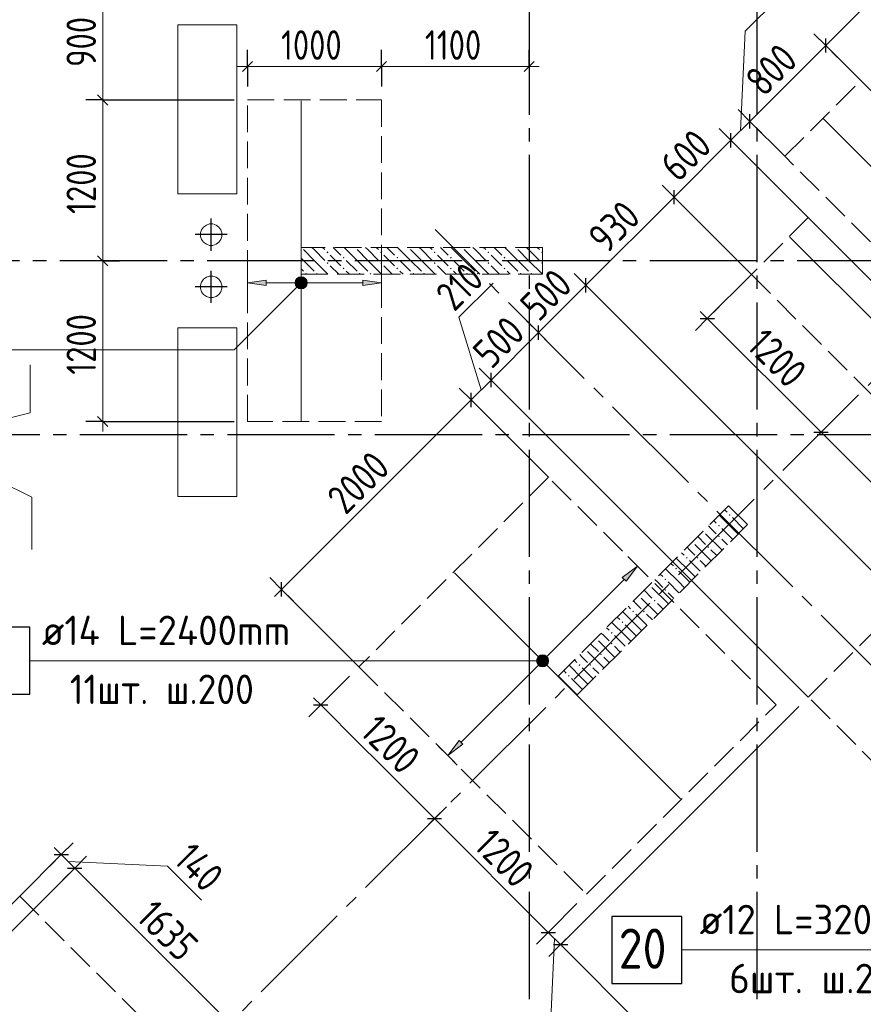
# Model space of a CAD drawing. Header units: millimetres. Extents: x 0 to 43617, y 0 to 59400.
# Tile 7 of 23: x 10825 to 17117, y 20282 to 27629. Entities that reach past the tile are written whole.
import ezdxf

# ---------------------------------------------------------------- set-up
doc = ezdxf.new("R2010")
doc.units = ezdxf.units.MM
doc.linetypes.add('______2', pattern=[270, 200, -70])
doc.linetypes.add('______5', pattern=[1100, 800, -100, 100, -100])
for name, color, linetype, lineweight in [('Standard', 7, 'Continuous', 25), ('ДОП Верх по Х', 7, 'Continuous', 25), ('ЖБ Перекрытие верхний уровень', 7, 'Continuous', 35), ('ЖБ Пилон', 7, 'Continuous', 35), ('Оси', 40, '______5', 18), ('Позиционная метка номер позиции', 7, 'Continuous', 13), ('Примечания', 7, 'Continuous', 25)]:
    doc.layers.add(name, color=color, linetype=linetype, lineweight=lineweight)
doc.styles.add('GOST 2.304-81', font='txt')
doc.styles.add('ISOCPEUR', font='txt')

msp = doc.modelspace()

# ---------------------------------------------------------------- hatches: boundary and pattern name
at = {"layer": 'ДОП Верх по Х', "linetype": 'Continuous', "lineweight": 13, "transparency": 33554687}
for points in [[(12663.99536132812, 25645.458984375), (12523.9990234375, 25665.4541015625), (12663.99536132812, 25685.45532226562)], [(14131.06689453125, 22222.51586914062), (14017.93212890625, 22137.65869140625), (14102.78930664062, 22250.79956054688)]]:
    msp.add_hatch(color=7, dxfattribs=at).paths.add_polyline_path(points, flags=16)
for points in [[(12891.748046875, 25646.7041015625), (12891.748046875, 25684.2041015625), (12886.4990234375, 25665.4541015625)], [(12891.748046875, 25684.2041015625), (12905.2490234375, 25633.203125), (12905.2490234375, 25697.69897460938)], [(12891.748046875, 25684.2041015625), (12891.748046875, 25646.7041015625), (12905.2490234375, 25633.203125)], [(12905.2490234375, 25697.69897460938), (12923.9990234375, 25627.9541015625), (12923.9990234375, 25702.94799804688)], [(12905.2490234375, 25697.69897460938), (12905.2490234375, 25633.203125), (12923.9990234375, 25627.9541015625)], [(12923.9990234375, 25702.94799804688), (12923.9990234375, 25627.9541015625), (12942.7490234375, 25633.203125)], [(12923.9990234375, 25702.94799804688), (12942.7490234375, 25633.203125), (12942.7490234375, 25697.69897460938)], [(12942.7490234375, 25697.69897460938), (12942.7490234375, 25633.203125), (12956.25, 25646.7041015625)], [(12942.7490234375, 25697.69897460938), (12956.25, 25646.7041015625), (12956.25, 25684.2041015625)], [(12956.25, 25684.2041015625), (12956.25, 25646.7041015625), (12961.4990234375, 25665.4541015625)], [(13383.99658203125, 25645.458984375), (13523.9990234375, 25665.4541015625), (13383.99658203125, 25685.45532226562)], [(15347.29614257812, 23438.73291015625), (15432.1533203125, 23551.87377929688), (15319.0185546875, 23467.02270507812)], [(14688.97705078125, 22854.31518554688), (14751.5625, 22818.25561523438), (14698.52905273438, 22871.2890625)], [(14688.97705078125, 22835.21728515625), (14734.58862304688, 22808.70361328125), (14688.97705078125, 22854.31518554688)], [(14688.97705078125, 22854.31518554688), (14734.58862304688, 22808.70361328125), (14751.5625, 22818.25561523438)], [(14698.52905273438, 22871.2890625), (14761.1083984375, 22835.21728515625), (14715.5029296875, 22880.82885742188)], [(14698.52905273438, 22871.2890625), (14751.5625, 22818.25561523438), (14761.1083984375, 22835.21728515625)], [(14715.5029296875, 22880.82885742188), (14761.1083984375, 22835.21728515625), (14761.1083984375, 22854.31518554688)], [(14715.5029296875, 22880.82885742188), (14761.1083984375, 22854.31518554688), (14734.58862304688, 22880.82885742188)], [(14734.58862304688, 22880.82885742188), (14761.1083984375, 22854.31518554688), (14751.5625, 22871.2890625)], [(14715.5029296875, 22808.70361328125), (14688.97705078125, 22835.21728515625), (14698.52905273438, 22818.25561523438)], [(14688.97705078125, 22835.21728515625), (14715.5029296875, 22808.70361328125), (14734.58862304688, 22808.70361328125)]]:
    msp.add_hatch(color=7, dxfattribs=at).paths.add_polyline_path(points)
at = {"layer": 'ЖБ Пилон', "linetype": 'Continuous', "lineweight": 18, "transparency": 33554687}
for points in [[(12924.31325143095, 25929.99877929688), (12923.9990234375, 25929.68425625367), (12923.9990234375, 25929.99877929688)], [(13114.453125, 25893.13354492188), (13120.95336914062, 25899.63989257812), (13127.45361328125, 25893.13354492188), (13120.95336914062, 25886.63330078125)], [(13324.31325143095, 25929.99877929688), (13320.95336914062, 25926.6357421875), (13317.5934868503, 25929.99877929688)], [(13514.453125, 25893.13354492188), (13520.95336914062, 25899.63989257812), (13527.45361328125, 25893.13354492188), (13520.95336914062, 25886.63330078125)], [(13724.31325143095, 25929.99877929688), (13720.95336914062, 25926.6357421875), (13717.5934868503, 25929.99877929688)], [(13914.453125, 25893.13354492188), (13920.95336914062, 25899.63989257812), (13927.45361328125, 25893.13354492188), (13920.95336914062, 25886.63330078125)], [(14124.31325143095, 25929.99877929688), (14120.95336914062, 25926.6357421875), (14117.5934868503, 25929.99877929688)], [(14314.453125, 25893.13354492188), (14320.95336914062, 25899.63989257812), (14327.45361328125, 25893.13354492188), (14320.95336914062, 25886.63330078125)], [(14524.31325143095, 25929.99877929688), (14520.95336914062, 25926.6357421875), (14517.5934868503, 25929.99877929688)], [(14714.453125, 25893.13354492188), (14720.95336914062, 25899.63989257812), (14723.9990234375, 25896.59137851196), (14723.9990234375, 25889.67895507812), (14720.95336914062, 25886.63330078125)], [(13114.453125, 25813.14086914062), (13120.95336914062, 25819.64111328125), (13127.45361328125, 25813.14086914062), (13120.95336914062, 25806.63452148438)], [(13234.45434570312, 25853.13110351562), (13240.95458984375, 25859.63745117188), (13247.44873046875, 25853.13110351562), (13240.95458984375, 25846.64306640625)], [(13514.453125, 25813.14086914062), (13520.95336914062, 25819.64111328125), (13527.45361328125, 25813.14086914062), (13520.95336914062, 25806.63452148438)], [(13634.45434570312, 25853.13110351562), (13640.95458984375, 25859.63745117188), (13647.44873046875, 25853.13110351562), (13640.95458984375, 25846.64306640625)], [(13914.453125, 25813.14086914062), (13920.95336914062, 25819.64111328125), (13927.45361328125, 25813.14086914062), (13920.95336914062, 25806.63452148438)], [(14034.45434570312, 25853.13110351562), (14040.95458984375, 25859.63745117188), (14047.44873046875, 25853.13110351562), (14040.95458984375, 25846.64306640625)], [(14314.453125, 25813.14086914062), (14320.95336914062, 25819.64111328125), (14327.45361328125, 25813.14086914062), (14320.95336914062, 25806.63452148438)], [(14434.45434570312, 25853.13110351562), (14440.95458984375, 25859.63745117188), (14447.44873046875, 25853.13110351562), (14440.95458984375, 25846.64306640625)], [(14714.453125, 25813.14086914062), (14720.95336914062, 25819.64111328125), (14723.9990234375, 25816.59545898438), (14723.9990234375, 25809.68303555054), (14720.95336914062, 25806.63452148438)], [(12954.443359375, 25733.14208984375), (12960.94970703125, 25739.63012695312), (12967.44995117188, 25733.14208984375), (12964.30958932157, 25729.99877929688), (12957.58666992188, 25729.99877929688)], [(13034.45434570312, 25733.14208984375), (13040.95458984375, 25739.63012695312), (13047.44873046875, 25733.14208984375), (13044.31131731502, 25729.99877929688), (13037.59470755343, 25729.99877929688)], [(13234.45434570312, 25773.13232421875), (13240.95458984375, 25779.638671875), (13247.44873046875, 25773.13232421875), (13240.95458984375, 25766.63208007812)], [(13354.44946289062, 25733.14208984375), (13360.94970703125, 25739.63012695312), (13367.44995117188, 25733.14208984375), (13364.30958932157, 25729.99877929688), (13357.58982474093, 25729.99877929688)], [(13434.45434570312, 25733.14208984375), (13440.95458984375, 25739.63012695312), (13447.44873046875, 25733.14208984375), (13444.31131731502, 25729.99877929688), (13437.59470755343, 25729.99877929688)], [(13634.45434570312, 25773.13232421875), (13640.95458984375, 25779.638671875), (13647.44873046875, 25773.13232421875), (13640.95458984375, 25766.63208007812)], [(13754.44946289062, 25733.14208984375), (13760.94970703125, 25739.63012695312), (13767.44995117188, 25733.14208984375), (13764.30958932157, 25729.99877929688), (13757.58982474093, 25729.99877929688)], [(13834.45434570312, 25733.14208984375), (13840.95458984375, 25739.63012695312), (13847.44873046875, 25733.14208984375), (13844.31131731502, 25729.99877929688), (13837.59470755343, 25729.99877929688)], [(14034.45434570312, 25773.13232421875), (14040.95458984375, 25779.638671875), (14047.44873046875, 25773.13232421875), (14040.95458984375, 25766.63208007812)], [(14154.44946289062, 25733.14208984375), (14160.94970703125, 25739.63012695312), (14167.44995117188, 25733.14208984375), (14164.30958932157, 25729.99877929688), (14157.58982474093, 25729.99877929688)], [(14234.45434570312, 25733.14208984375), (14240.95458984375, 25739.63012695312), (14247.44873046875, 25733.14208984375), (14244.31131731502, 25729.99877929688), (14237.59470755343, 25729.99877929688)], [(14434.45434570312, 25773.13232421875), (14440.95458984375, 25779.638671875), (14447.44873046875, 25773.13232421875), (14440.95458984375, 25766.63208007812)], [(14554.44946289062, 25733.14208984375), (14560.94970703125, 25739.63012695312), (14567.44995117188, 25733.14208984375), (14564.30958932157, 25729.99877929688), (14557.58982474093, 25729.99877929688)], [(14634.45434570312, 25733.14208984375), (14640.95458984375, 25739.63012695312), (14647.44873046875, 25733.14208984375), (14644.31131731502, 25729.99877929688), (14637.59470755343, 25729.99877929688)], [(16114.453125, 23933.14208984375), (16120.95336914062, 23939.64233398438), (16127.45361328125, 23933.14208984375), (16120.95336914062, 23926.6357421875)], [(15925.54886710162, 23815.04561532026), (15927.45361328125, 23813.14086914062), (15920.95336914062, 23806.63452148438), (15919.04645087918, 23808.5432302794)], [(16034.45434570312, 23853.13110351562), (16040.94848632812, 23859.63134765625), (16047.44873046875, 23853.13110351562), (16040.94848632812, 23846.64306640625)], [(15845.54684422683, 23735.04397608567), (15847.44873046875, 23733.14208984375), (15840.94848632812, 23726.6357421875), (15839.04532142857, 23728.54248446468)], [(16034.45434570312, 23773.13232421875), (16040.94848632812, 23779.638671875), (16047.44873046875, 23773.13232421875), (16040.94848632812, 23766.63208007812)], [(15954.44946289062, 23693.13354492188), (15960.94970703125, 23699.63989257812), (15967.44995117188, 23693.13354492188), (15960.94970703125, 23686.63330078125)], [(15794.45190429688, 23613.14086914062), (15800.9521484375, 23619.64111328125), (15807.45239257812, 23613.14086914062), (15800.9521484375, 23606.63452148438)], [(15874.45068359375, 23613.14086914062), (15880.95092773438, 23619.64111328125), (15887.451171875, 23613.14086914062), (15880.95092773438, 23606.63452148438)], [(15714.453125, 23533.14208984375), (15720.95336914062, 23539.64233398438), (15727.45361328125, 23533.14208984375), (15720.95336914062, 23526.6357421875)], [(15634.45434570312, 23453.13110351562), (15640.94848632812, 23459.63134765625), (15647.44873046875, 23453.13110351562), (15640.94848632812, 23446.64306640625)], [(15525.5479080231, 23415.04657439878), (15527.45361328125, 23413.14086914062), (15520.95336914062, 23406.63452148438), (15519.04549225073, 23408.54418980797)], [(15634.45434570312, 23373.13232421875), (15640.94848632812, 23379.638671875), (15647.44873046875, 23373.13232421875), (15640.94848632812, 23366.63208007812)], [(15445.54588514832, 23335.04493516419), (15447.44873046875, 23333.14208984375), (15440.94848632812, 23326.6357421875), (15439.0443632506, 23328.54344444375)], [(15554.44946289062, 23293.13354492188), (15560.94970703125, 23299.63989257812), (15567.44995117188, 23293.13354492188), (15560.94970703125, 23286.63330078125)], [(15394.45190429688, 23213.14086914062), (15400.9521484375, 23219.64111328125), (15407.45239257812, 23213.14086914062), (15400.9521484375, 23206.63452148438)], [(15474.45068359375, 23213.14086914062), (15480.95092773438, 23219.64111328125), (15487.451171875, 23213.14086914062), (15480.95092773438, 23206.63452148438)], [(15314.453125, 23133.14208984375), (15320.95336914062, 23139.64233398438), (15327.45361328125, 23133.14208984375), (15320.95336914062, 23126.6357421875)], [(15125.54694894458, 23015.0475334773), (15127.45361328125, 23013.14086914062), (15120.95336914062, 23006.63452148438), (15119.04453362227, 23008.54514933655)], [(15234.45434570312, 23053.13110351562), (15240.94848632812, 23059.63134765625), (15247.44873046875, 23053.13110351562), (15240.94848632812, 23046.64306640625)], [(15045.5449260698, 22935.04589424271), (15047.44873046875, 22933.14208984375), (15040.94848632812, 22926.6357421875), (15039.04340507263, 22928.5444044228)], [(15234.45434570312, 22973.13232421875), (15240.94848632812, 22979.638671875), (15247.44873046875, 22973.13232421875), (15240.94848632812, 22966.63208007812)], [(15154.44946289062, 22893.13354492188), (15160.94970703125, 22899.63989257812), (15167.44995117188, 22893.13354492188), (15160.94970703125, 22886.63330078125)], [(14994.45190429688, 22813.14086914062), (15000.9521484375, 22819.64111328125), (15007.45239257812, 22813.14086914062), (15000.9521484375, 22806.63452148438)], [(15074.45068359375, 22813.14086914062), (15080.95092773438, 22819.64111328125), (15087.451171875, 22813.14086914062), (15080.95092773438, 22806.63452148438)], [(14914.453125, 22733.14208984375), (14920.95336914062, 22739.64233398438), (14927.45361328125, 22733.14208984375), (14920.95336914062, 22726.6357421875)]]:
    msp.add_hatch(color=7, dxfattribs=at).paths.add_polyline_path(points, flags=16)
at = {"layer": 'Позиционная метка номер позиции', "linetype": 'Continuous', "lineweight": 13, "transparency": 33554687}
for points in [[(12955.81665039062, 25633.63647460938), (12892.17529296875, 25697.27783203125), (12880.71899414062, 25676.91040039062)], [(12955.81665039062, 25633.63647460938), (12880.71899414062, 25676.91040039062), (12935.44921875, 25622.18017578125)], [(12935.44921875, 25622.18017578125), (12880.71899414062, 25676.91040039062), (12880.71899414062, 25654.00390625)], [(12935.44921875, 25622.18017578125), (12880.71899414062, 25654.00390625), (12912.54272460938, 25622.18017578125)], [(12912.54272460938, 25622.18017578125), (12880.71899414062, 25654.00390625), (12892.17529296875, 25633.63647460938)], [(12967.27294921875, 25654.00390625), (12912.54272460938, 25708.73413085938), (12892.17529296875, 25697.27783203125)], [(12967.27294921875, 25654.00390625), (12892.17529296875, 25697.27783203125), (12955.81665039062, 25633.63647460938)], [(12967.27294921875, 25676.91040039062), (12935.44921875, 25708.73413085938), (12912.54272460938, 25708.73413085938)], [(12967.27294921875, 25676.91040039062), (12912.54272460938, 25708.73413085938), (12967.27294921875, 25654.00390625)], [(12935.44921875, 25708.73413085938), (12967.27294921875, 25676.91040039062), (12955.81665039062, 25697.27783203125)], [(14686.34033203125, 22822.265625), (14686.34033203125, 22867.2607421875), (14680.04150390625, 22844.76318359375)], [(14702.5390625, 22806.06689453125), (14702.5390625, 22883.46557617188), (14686.34033203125, 22867.2607421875)], [(14702.5390625, 22806.06689453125), (14686.34033203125, 22867.2607421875), (14686.34033203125, 22822.265625)], [(14725.048828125, 22799.76806640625), (14725.048828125, 22889.7705078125), (14702.5390625, 22883.46557617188)], [(14725.048828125, 22799.76806640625), (14702.5390625, 22883.46557617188), (14702.5390625, 22806.06689453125)], [(14747.54638671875, 22806.06689453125), (14747.54638671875, 22883.46557617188), (14725.048828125, 22889.7705078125)], [(14747.54638671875, 22806.06689453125), (14725.048828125, 22889.7705078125), (14725.048828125, 22799.76806640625)], [(14763.7451171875, 22822.265625), (14763.7451171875, 22867.2607421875), (14747.54638671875, 22883.46557617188)], [(14763.7451171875, 22822.265625), (14747.54638671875, 22883.46557617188), (14747.54638671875, 22806.06689453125)], [(14763.7451171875, 22867.2607421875), (14763.7451171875, 22822.265625), (14770.0439453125, 22844.76318359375)]]:
    msp.add_hatch(color=7, dxfattribs=at).paths.add_polyline_path(points)

# ---------------------------------------------------------------- linework, layer by layer
at = {"layer": 'Standard', "color": 7, "linetype": 'Continuous', "lineweight": 13, "transparency": 33554687}
for p, q in [((16836.79809570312, 27436.38916015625), (17644.39086914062, 28243.98193359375)), ((11443.84155273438, 27930.02319335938), (11443.84155273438, 27030.02319335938)), ((16235.76049804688, 27542.4560546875), (16523.27880859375, 27829.98046875)), ((16200.40283203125, 26799.99389648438), (16235.76049804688, 27542.4560546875)), ((16271.10595703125, 26870.703125), (16836.79809570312, 27436.38916015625)), ((12523.9990234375, 27280.0537109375), (12448.99291992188, 27280.0537109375)), ((12523.9990234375, 27280.0537109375), (13523.9990234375, 27280.0537109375)), ((13523.9990234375, 27280.0537109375), (14623.9990234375, 27280.0537109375)), ((14623.9990234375, 27280.0537109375), (14698.9990234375, 27280.0537109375)), ((11443.84155273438, 27030.02319335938), (11443.84155273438, 25830.02319335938)), ((16129.69360351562, 26729.27856445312), (16271.10595703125, 26870.703125)), ((15705.42602539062, 26305.02319335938), (16129.69360351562, 26729.27856445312)), ((15047.80883789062, 25647.40600585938), (15705.42602539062, 26305.02319335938)), ((11443.84155273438, 25830.02319335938), (11443.84155273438, 24630.02319335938)), ((14101.44653320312, 25408.09326171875), (14355.81665039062, 25662.45727539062)), ((14694.2626953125, 25293.85375976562), (15047.80883789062, 25647.40600585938)), ((15953.45458984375, 25398.6083984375), (15900.42114257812, 25451.64184570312)), ((14266.46118164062, 24866.05834960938), (14101.44653320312, 25408.09326171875)), ((15953.45458984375, 25398.6083984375), (16801.97143554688, 24550.07934570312)), ((14340.70434570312, 24940.30151367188), (14694.2626953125, 25293.85375976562)), ((10903.80859375, 24694.2138671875), (10903.80859375, 25053.9306640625)), ((14192.21801757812, 24791.80297851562), (14340.70434570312, 24940.30151367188)), ((12778.0029296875, 23377.59399414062), (14192.21801757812, 24791.80297851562)), ((10429.99267578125, 24580.01708984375), (10903.80859375, 24694.2138671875)), ((11443.84155273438, 24630.02319335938), (11443.84155273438, 24555.01708984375)), ((16801.97143554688, 24550.07934570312), (17650.50048828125, 23701.55029296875)), ((10429.99267578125, 24305.02319335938), (10916.1376953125, 24066.5771484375)), ((10916.1376953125, 24066.5771484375), (10916.1376953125, 23675.5859375)), ((12778.0029296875, 23377.59399414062), (12724.96948242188, 23324.560546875)), ((13070.44067382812, 22515.60668945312), (13017.4072265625, 22568.64013671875)), ((13918.9697265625, 21667.07763671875), (14767.5048828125, 20818.54858398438)), ((11135.31494140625, 21398.33984375), (11082.28149414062, 21451.37329101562)), ((11135.31494140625, 21398.33984375), (11235.24169921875, 21298.4130859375)), ((11185.27221679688, 21348.38256835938), (11927.7099609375, 21312.99438476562)), ((11927.7099609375, 21312.99438476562), (12182.080078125, 21058.63037109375)), ((11235.24169921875, 21298.4130859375), (12392.7734375, 20140.87524414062)), ((14767.5048828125, 20818.54858398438), (14859.41772460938, 20726.61743164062)), ((14813.46435546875, 20772.5830078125), (14778.08227539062, 19959.38720703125)), ((14859.41772460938, 20726.61743164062), (16910.04028320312, 18676.01318359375))]:
    msp.add_line(p, q, dxfattribs=at)
at = {"layer": 'Standard', "color": 251, "linetype": 'Continuous', "lineweight": -3, "true_color": 0x656565, "transparency": 33554687}
for p, q in [((16836.79809570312, 27436.38916015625), (16748.40698242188, 27524.77416992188)), ((16836.79809570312, 27436.38916015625), (16925.18310546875, 27347.998046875)), ((16836.79809570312, 27436.38916015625), (17097.93090820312, 27175.25024414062)), ((12523.9990234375, 27280.0537109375), (12523.9990234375, 27405.04760742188)), ((13523.9990234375, 27280.0537109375), (13523.9990234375, 27405.04760742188)), ((14623.9990234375, 27280.0537109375), (14623.9990234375, 27405.04760742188)), ((12523.9990234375, 27280.0537109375), (12523.9990234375, 27155.0537109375)), ((12523.9990234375, 27280.0537109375), (12523.9990234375, 27130.02319335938)), ((13523.9990234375, 27280.0537109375), (13523.9990234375, 27155.0537109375)), ((13523.9990234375, 27280.0537109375), (13523.9990234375, 27130.02319335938)), ((14623.9990234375, 27280.0537109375), (14623.9990234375, 27155.0537109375)), ((14623.9990234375, 27280.0537109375), (14623.9990234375, 27280.0537109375)), ((11443.84155273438, 27030.02319335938), (11318.84765625, 27030.02319335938)), ((11443.84155273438, 27030.02319335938), (11568.84155273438, 27030.02319335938)), ((11443.84155273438, 27030.02319335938), (12423.9990234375, 27030.02319335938)), ((16271.10595703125, 26870.703125), (16182.72705078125, 26959.09423828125)), ((16271.10595703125, 26870.703125), (16359.50317382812, 26782.31201171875)), ((16271.10595703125, 26870.703125), (16532.2509765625, 26609.55810546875)), ((16129.69360351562, 26729.27856445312), (16041.30249023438, 26817.66967773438)), ((16129.69360351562, 26729.27856445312), (16218.07861328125, 26640.8935546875)), ((16129.69360351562, 26729.27856445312), (16724.365234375, 26134.60693359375)), ((15705.42602539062, 26305.02319335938), (15617.03491210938, 26393.40209960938)), ((15705.42602539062, 26305.02319335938), (15793.81103515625, 26216.6259765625)), ((15705.42602539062, 26305.02319335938), (16282.63549804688, 25727.80151367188)), ((11443.84155273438, 25830.02319335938), (11318.84765625, 25830.02319335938)), ((11443.84155273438, 25830.02319335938), (11568.84155273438, 25830.02319335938)), ((11443.84155273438, 25830.02319335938), (11443.84155273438, 25830.02319335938)), ((15047.80883789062, 25647.40600585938), (14959.42993164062, 25735.79711914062)), ((15953.45458984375, 25398.6083984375), (16282.63549804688, 25727.80151367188)), ((15047.80883789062, 25647.40600585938), (15136.2060546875, 25559.02099609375)), ((15047.80883789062, 25647.40600585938), (17414.00756835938, 23281.20727539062)), ((15953.45458984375, 25398.6083984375), (16041.83349609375, 25486.99951171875)), ((14694.2626953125, 25293.85375976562), (14605.87158203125, 25382.23876953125)), ((15953.45458984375, 25398.6083984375), (15865.05737304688, 25310.21728515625)), ((14694.2626953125, 25293.85375976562), (14782.65380859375, 25205.46264648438)), ((14694.2626953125, 25293.85375976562), (14720.9716796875, 25267.15087890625)), ((14340.70434570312, 24940.30151367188), (14252.32543945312, 25028.69262695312)), ((14340.70434570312, 24940.30151367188), (14429.09545898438, 24851.91650390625)), ((14340.70434570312, 24940.30151367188), (16706.90307617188, 22574.10278320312)), ((14192.21801757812, 24791.80297851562), (14103.82690429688, 24880.19409179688)), ((14192.21801757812, 24791.80297851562), (14280.60302734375, 24703.42407226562)), ((14192.21801757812, 24791.80297851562), (14769.42749023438, 24214.59350585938)), ((11443.84155273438, 24630.02319335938), (11318.84765625, 24630.02319335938)), ((11443.84155273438, 24630.02319335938), (11568.84155273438, 24630.02319335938)), ((11443.84155273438, 24630.02319335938), (12423.9990234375, 24630.02319335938)), ((16801.97143554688, 24550.07934570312), (16890.36254882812, 24638.47045898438)), ((16801.97143554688, 24550.07934570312), (16713.59252929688, 24461.6943359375)), ((16801.97143554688, 24550.07934570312), (16781.91528320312, 24530.02319335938)), ((12778.0029296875, 23377.59399414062), (12689.61791992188, 23465.98510742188)), ((12778.0029296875, 23377.59399414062), (12866.39404296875, 23289.208984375)), ((12778.0029296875, 23377.59399414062), (13355.21850585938, 22800.37231445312)), ((13070.44067382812, 22515.60668945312), (13284.50927734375, 22729.66918945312)), ((13070.44067382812, 22515.60668945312), (13158.83178710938, 22603.99169921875)), ((13070.44067382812, 22515.60668945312), (12982.06176757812, 22427.21557617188)), ((13918.9697265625, 21667.07763671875), (14007.36694335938, 21755.46264648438)), ((13918.9697265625, 21667.07763671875), (13830.57861328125, 21578.6865234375)), ((13918.9697265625, 21667.07763671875), (13874.71313476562, 21622.82104492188)), ((11135.31494140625, 21398.33984375), (11223.69995117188, 21486.73095703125)), ((11135.31494140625, 21398.33984375), (10824.96948242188, 21087.99438476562)), ((11135.31494140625, 21398.33984375), (11046.923828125, 21309.94873046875)), ((11235.24169921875, 21298.4130859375), (11323.62670898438, 21386.80419921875)), ((11235.24169921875, 21298.4130859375), (10041.00952148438, 20104.18701171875)), ((11235.24169921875, 21298.4130859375), (11146.8505859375, 21210.02197265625)), ((14767.5048828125, 20818.54858398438), (14855.8837890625, 20906.93969726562)), ((14767.5048828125, 20818.54858398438), (14679.11376953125, 20730.15747070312)), ((14859.41772460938, 20726.61743164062), (14947.80883789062, 20815.0146484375)), ((14859.41772460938, 20726.61743164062), (14771.03881835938, 20638.23852539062))]:
    msp.add_line(p, q, dxfattribs=at)
at = {"layer": 'Standard', "color": 7, "linetype": 'Continuous', "lineweight": 25, "transparency": 33554687}
for p, q in [((16836.79809570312, 27383.35571289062), (16836.79809570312, 27489.42260742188)), ((12486.4990234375, 27242.5537109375), (12561.4990234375, 27317.5537109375)), ((13486.4990234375, 27242.5537109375), (13561.4990234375, 27317.5537109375)), ((14586.4990234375, 27242.5537109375), (14661.4990234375, 27317.5537109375)), ((11406.34155273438, 27067.52319335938), (11481.34155273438, 26992.52319335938)), ((16271.10595703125, 26817.66967773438), (16271.10595703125, 26923.73657226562)), ((16129.69360351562, 26676.25122070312), (16129.69360351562, 26782.31201171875)), ((15705.42602539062, 26251.98974609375), (15705.42602539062, 26358.05053710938)), ((11406.34155273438, 25867.52319335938), (11481.34155273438, 25792.52319335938)), ((15047.80883789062, 25594.37255859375), (15047.80883789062, 25700.439453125)), ((15900.42114257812, 25398.6083984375), (16006.48803710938, 25398.6083984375)), ((14694.2626953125, 25240.8203125), (14694.2626953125, 25346.88720703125)), ((14340.70434570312, 24887.26806640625), (14340.70434570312, 24993.32885742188)), ((14192.21801757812, 24738.78173828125), (14192.21801757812, 24844.83642578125)), ((11406.34155273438, 24667.52319335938), (11481.34155273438, 24592.52319335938)), ((16748.93798828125, 24550.07934570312), (16855.0048828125, 24550.07934570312)), ((12778.0029296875, 23324.560546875), (12778.0029296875, 23430.62744140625)), ((13017.4072265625, 22515.60668945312), (13123.47412109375, 22515.60668945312)), ((13865.9423828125, 21667.07763671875), (13972.00317382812, 21667.07763671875)), ((11082.28149414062, 21398.33984375), (11188.34838867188, 21398.33984375)), ((11182.20825195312, 21298.4130859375), (11288.27514648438, 21298.4130859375)), ((14714.47143554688, 20818.54858398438), (14820.53833007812, 20818.54858398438)), ((14806.38427734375, 20726.61743164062), (14912.451171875, 20726.61743164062))]:
    msp.add_line(p, q, dxfattribs=at)
at = {"layer": 'Standard', "color": 8, "linetype": '______5', "lineweight": -3, "transparency": 33554687}
for p, q in [((12254.00390625, 25905.4931640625), (12254.00390625, 26144.50073242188)), ((12373.50463867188, 26024.99389648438), (12134.4970703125, 26024.99389648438)), ((12254.00390625, 25515.49072265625), (12254.00390625, 25754.49829101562)), ((12373.50463867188, 25634.99755859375), (12134.4970703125, 25634.99755859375))]:
    msp.add_line(p, q, dxfattribs=at)
at = {"layer": 'Standard', "color": 7, "linetype": 'Continuous', "lineweight": 13, "transparency": 33554687}
msp.add_lwpolyline([(13070.44067382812, 22515.60668945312), (13362.47053480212, 22223.57682847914), (13362.47053480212, 22223.57682847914), (13505.62528274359, 22080.42208053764), (13505.62528274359, 22080.42208053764), (13918.9697265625, 21667.07763671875)], dxfattribs=at)
at = {"layer": 'Standard', "color": 251, "linetype": 'Continuous', "lineweight": -3, "true_color": 0x656565, "transparency": 33554687}
for points in [[(14859.41772460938, 20726.61743164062), (14871.44352340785, 20738.6432304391), (14871.44352340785, 20738.6432304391), (14871.44372751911, 20738.64343455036), (14871.44372751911, 20738.64343455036), (14871.44671438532, 20738.64642141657), (14871.44671438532, 20738.64642141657), (16636.19384765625, 22503.3935546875)], [(14767.5048828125, 20818.54858398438), (14779.52125294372, 20830.56563937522), (14779.52125294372, 20830.56563937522), (14779.52144506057, 20830.56583150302), (14779.52144506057, 20830.56583150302), (14779.52425640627, 20830.56864300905), (14779.52425640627, 20830.56864300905), (14981.56127929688, 21032.6171875)]]:
    msp.add_lwpolyline(points, dxfattribs=at)
at = {"layer": 'ДОП Верх по Х', "color": 7, "linetype": 'Continuous', "lineweight": 18, "transparency": 33554687}
for p, q in [((12923.9990234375, 27024.01733398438), (12923.9990234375, 24636.01684570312)), ((16819.3359375, 26888.16528320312), (18021.41723632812, 25686.083984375)), ((16569.72045898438, 26006.396484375), (18258.30078125, 24317.82836914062)), ((14067.27294921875, 23502.53295898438), (15754.43115234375, 21815.37475585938))]:
    msp.add_line(p, q, dxfattribs=at)
at = {"layer": 'ДОП Верх по Х', "color": 251, "linetype": 'Continuous', "lineweight": 13, "true_color": 0x494949, "transparency": 33554687}
for p, q in [((12523.9990234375, 25665.4541015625), (12523.9990234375, 25765.4541015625)), ((13523.9990234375, 25665.4541015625), (13523.9990234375, 25765.4541015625)), ((12523.9990234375, 25665.4541015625), (12663.99536132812, 25685.45532226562)), ((12663.99536132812, 25645.458984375), (12523.9990234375, 25665.4541015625)), ((12523.9990234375, 25665.4541015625), (12523.9990234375, 25565.4541015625)), ((12523.9990234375, 25665.4541015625), (12523.9990234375, 25665.4541015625)), ((12663.99536132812, 25685.45532226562), (12663.99536132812, 25645.458984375)), ((12663.99536132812, 25665.4541015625), (12893.994140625, 25665.4541015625)), ((12923.9990234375, 25702.94799804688), (12923.9990234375, 25702.94799804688)), ((12953.99169921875, 25665.4541015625), (13383.99658203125, 25665.4541015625)), ((13523.9990234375, 25665.4541015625), (13383.99658203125, 25685.45532226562)), ((13383.99658203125, 25685.45532226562), (13383.99658203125, 25645.458984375)), ((13383.99658203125, 25645.458984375), (13523.9990234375, 25665.4541015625)), ((13523.9990234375, 25665.4541015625), (13523.9990234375, 25565.4541015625)), ((13523.9990234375, 25665.4541015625), (13523.9990234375, 25665.4541015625)), ((12923.9990234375, 25627.9541015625), (12923.9990234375, 25627.9541015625)), ((15432.1533203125, 23551.87377929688), (15361.43798828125, 23622.58911132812)), ((15432.1533203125, 23551.87377929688), (15319.0185546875, 23467.02270507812)), ((15347.29614257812, 23438.73291015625), (15432.1533203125, 23551.87377929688)), ((15432.1533203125, 23551.87377929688), (15502.86254882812, 23481.16455078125)), ((15432.1533203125, 23551.87377929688), (15432.1533203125, 23551.87377929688)), ((14746.25854492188, 22865.98510742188), (15333.154296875, 23452.88696289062)), ((15319.0185546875, 23467.02270507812), (15347.29614257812, 23438.73291015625)), ((14698.52905273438, 22871.2890625), (14698.52905273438, 22871.2890625)), ((14116.93115234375, 22236.65771484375), (14703.82690429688, 22823.55346679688)), ((14751.5625, 22818.25561523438), (14751.5625, 22818.25561523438)), ((14017.93212890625, 22137.65869140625), (13947.22290039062, 22208.36791992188)), ((14017.93212890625, 22137.65869140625), (14102.78930664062, 22250.79956054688)), ((14131.06689453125, 22222.51586914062), (14017.93212890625, 22137.65869140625)), ((14102.78930664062, 22250.79956054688), (14131.06689453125, 22222.51586914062)), ((14017.93212890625, 22137.65869140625), (14088.6474609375, 22066.95556640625)), ((14017.93212890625, 22137.65869140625), (14017.93212890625, 22137.65869140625))]:
    msp.add_line(p, q, dxfattribs=at)
at = {"layer": 'ДОП Верх по Х', "color": 7, "linetype": 'Continuous', "lineweight": 13, "transparency": 33554687}
for p, q in [((10969.6044921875, 22844.76318359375), (13099.609375, 22844.76318359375)), ((15876.54418945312, 20686.99951171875), (17962.53662109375, 20686.99951171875))]:
    msp.add_line(p, q, dxfattribs=at)
at = {"layer": 'ДОП Верх по Х', "color": 7, "linetype": 'Continuous', "lineweight": 25, "transparency": 33554687}
for points in [[(10439.60571289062, 22594.76928710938), (10899.609375, 22594.76928710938), (10899.609375, 23094.76928710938), (10439.60571289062, 23094.76928710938), (10439.60571289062, 22594.76928710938)], [(15242.53540039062, 20436.99340820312), (15762.53662109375, 20436.99340820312), (15762.53662109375, 20936.99340820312), (15242.53540039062, 20936.99340820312), (15242.53540039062, 20436.99340820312)]]:
    msp.add_lwpolyline(points, dxfattribs=at)
at = {"layer": 'ДОП Верх по Х', "color": 251, "linetype": 'Continuous', "lineweight": 13, "true_color": 0x494949, "transparency": 33554687}
for centre, radius in [((12923.9990234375, 25665.4541015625), 37.50000265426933), ((14725.048828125, 22844.76318359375), 37.50000265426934)]:
    msp.add_circle(centre, radius, dxfattribs=at)
at = {"layer": 'ЖБ Перекрытие верхний уровень', "color": 7, "linetype": 'Continuous', "lineweight": 18, "transparency": 33554687}
for p, q in [((12444.00024414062, 27590.00244140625), (12003.99780273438, 27590.00244140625)), ((12003.99780273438, 27590.00244140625), (12003.99780273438, 26329.99877929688)), ((12444.00024414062, 26329.99877929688), (12444.00024414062, 27590.00244140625)), ((12003.99780273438, 26329.99877929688), (12103.99780273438, 26329.99877929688)), ((12103.99780273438, 26329.99877929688), (12444.00024414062, 26329.99877929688)), ((12217.3828125, 26096.86889648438), (12196.96044921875, 26082.03735351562)), ((12241.3818359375, 26104.6630859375), (12217.3828125, 26096.86889648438)), ((12266.61376953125, 26104.6630859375), (12241.3818359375, 26104.6630859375)), ((12290.61889648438, 26096.86889648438), (12266.61376953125, 26104.6630859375)), ((12311.04125976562, 26082.03735351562), (12290.61889648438, 26096.86889648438)), ((12182.12890625, 26061.62109375), (12174.33471679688, 26037.61596679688)), ((12174.33471679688, 26037.61596679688), (12174.33471679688, 26012.38403320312)), ((12174.33471679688, 26012.38403320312), (12182.12890625, 25988.37890625)), ((12196.96044921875, 26082.03735351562), (12182.12890625, 26061.62109375)), ((12325.87280273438, 26061.62109375), (12311.04125976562, 26082.03735351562)), ((12333.67309570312, 26037.61596679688), (12325.87280273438, 26061.62109375)), ((12325.87280273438, 25988.37890625), (12333.67309570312, 26012.38403320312)), ((12333.67309570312, 26012.38403320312), (12333.67309570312, 26037.61596679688)), ((12182.12890625, 25988.37890625), (12196.96044921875, 25967.96264648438)), ((12196.96044921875, 25967.96264648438), (12217.3828125, 25953.125)), ((12217.3828125, 25953.125), (12241.3818359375, 25945.32470703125)), ((12241.3818359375, 25945.32470703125), (12266.61376953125, 25945.32470703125)), ((12266.61376953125, 25945.32470703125), (12290.61889648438, 25953.125)), ((12290.61889648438, 25953.125), (12311.04125976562, 25967.96264648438)), ((12311.04125976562, 25967.96264648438), (12325.87280273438, 25988.37890625)), ((12182.12890625, 25671.61865234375), (12174.33471679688, 25647.61962890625)), ((12174.33471679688, 25647.61962890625), (12174.33471679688, 25622.38159179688)), ((12196.96044921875, 25692.03491210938), (12182.12890625, 25671.61865234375)), ((12217.3828125, 25706.86645507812), (12196.96044921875, 25692.03491210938)), ((12241.3818359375, 25714.66674804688), (12217.3828125, 25706.86645507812)), ((12266.61376953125, 25714.66674804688), (12241.3818359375, 25714.66674804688)), ((12290.61889648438, 25706.86645507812), (12266.61376953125, 25714.66674804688)), ((12311.04125976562, 25692.03491210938), (12290.61889648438, 25706.86645507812)), ((12325.87280273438, 25671.61865234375), (12311.04125976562, 25692.03491210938)), ((12333.67309570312, 25647.61962890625), (12325.87280273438, 25671.61865234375)), ((12333.67309570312, 25622.38159179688), (12333.67309570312, 25647.61962890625)), ((12174.33471679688, 25622.38159179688), (12182.12890625, 25598.37646484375)), ((12182.12890625, 25598.37646484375), (12196.96044921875, 25577.96630859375)), ((12196.96044921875, 25577.96630859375), (12217.3828125, 25563.12255859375)), ((12290.61889648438, 25563.12255859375), (12311.04125976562, 25577.96630859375)), ((12311.04125976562, 25577.96630859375), (12325.87280273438, 25598.37646484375)), ((12325.87280273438, 25598.37646484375), (12333.67309570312, 25622.38159179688)), ((12217.3828125, 25563.12255859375), (12241.3818359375, 25555.32836914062)), ((12241.3818359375, 25555.32836914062), (12266.61376953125, 25555.32836914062)), ((12266.61376953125, 25555.32836914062), (12290.61889648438, 25563.12255859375)), ((12444.00024414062, 25329.99877929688), (12003.99780273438, 25329.99877929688)), ((12003.99780273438, 25329.99877929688), (12003.99780273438, 24070.00122070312)), ((12444.00024414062, 24070.00122070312), (12444.00024414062, 25329.99877929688)), ((12003.99780273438, 24070.00122070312), (12444.00024414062, 24070.00122070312))]:
    msp.add_line(p, q, dxfattribs=at)
at = {"layer": 'ЖБ Пилон', "color": 253, "linetype": '______2', "lineweight": 13, "true_color": 0xa0a0a0, "transparency": 33554687}
for p, q in [((14723.9990234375, 25929.99877929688), (12923.9990234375, 25929.99877929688)), ((12923.9990234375, 25929.99877929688), (12923.9990234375, 25729.99877929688)), ((14723.9990234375, 25729.99877929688), (14723.9990234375, 25929.99877929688)), ((12923.9990234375, 25729.99877929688), (14723.9990234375, 25729.99877929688)), ((16112.939453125, 24002.43530273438), (14840.14892578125, 22729.65087890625)), ((16254.35791015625, 23861.01684570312), (16112.939453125, 24002.43530273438)), ((14981.57348632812, 22588.22631835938), (16254.35791015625, 23861.01684570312)), ((14840.14892578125, 22729.65087890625), (14981.57348632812, 22588.22631835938))]:
    msp.add_line(p, q, dxfattribs=at)
at = {"layer": 'ЖБ Пилон', "color": 9, "linetype": 'Continuous', "lineweight": 18, "true_color": 0xc7c7c7, "transparency": 33554687}
for p, q in [((12940.95458984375, 25913.14086914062), (13020.95336914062, 25833.14208984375)), ((13020.95336914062, 25913.14086914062), (13004.09545898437, 25929.99877929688)), ((13020.95336914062, 25913.14086914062), (13100.9521484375, 25833.14208984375)), ((13084.09295200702, 25929.99877929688), (13100.9521484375, 25913.14086914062)), ((13180.95092773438, 25833.14208984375), (13140.95458984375, 25873.13232421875)), ((13164.08691406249, 25929.99877929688), (13220.95336914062, 25873.13232421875)), ((13340.95458984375, 25833.14208984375), (13244.08804671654, 25929.99877929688)), ((13340.95458984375, 25913.14086914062), (13420.95336914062, 25833.14208984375)), ((13420.95336914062, 25913.14086914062), (13404.09545898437, 25929.99877929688)), ((13420.95336914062, 25913.14086914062), (13500.9521484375, 25833.14208984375)), ((13484.09295200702, 25929.99877929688), (13500.9521484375, 25913.14086914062)), ((13580.95092773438, 25833.14208984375), (13540.95458984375, 25873.13232421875)), ((13564.08691406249, 25929.99877929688), (13620.95336914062, 25873.13232421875)), ((13740.95458984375, 25833.14208984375), (13644.08804671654, 25929.99877929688)), ((13740.95458984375, 25913.14086914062), (13820.95336914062, 25833.14208984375)), ((13820.95336914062, 25913.14086914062), (13804.09545898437, 25929.99877929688)), ((13820.95336914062, 25913.14086914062), (13900.9521484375, 25833.14208984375)), ((13884.09295200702, 25929.99877929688), (13900.9521484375, 25913.14086914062)), ((13980.95092773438, 25833.14208984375), (13940.95458984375, 25873.13232421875)), ((13964.08691406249, 25929.99877929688), (14020.95336914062, 25873.13232421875)), ((14140.95458984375, 25833.14208984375), (14044.08804671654, 25929.99877929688)), ((14140.95458984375, 25913.14086914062), (14220.95336914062, 25833.14208984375)), ((14220.95336914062, 25913.14086914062), (14204.09545898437, 25929.99877929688)), ((14220.95336914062, 25913.14086914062), (14300.9521484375, 25833.14208984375)), ((14284.09295200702, 25929.99877929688), (14300.9521484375, 25913.14086914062)), ((14380.95092773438, 25833.14208984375), (14340.95458984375, 25873.13232421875)), ((14364.08691406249, 25929.99877929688), (14420.95336914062, 25873.13232421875)), ((14540.95458984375, 25833.14208984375), (14444.08804671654, 25929.99877929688)), ((14540.95458984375, 25913.14086914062), (14620.95336914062, 25833.14208984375)), ((14620.95336914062, 25913.14086914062), (14604.09545898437, 25929.99877929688)), ((14620.95336914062, 25913.14086914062), (14700.9521484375, 25833.14208984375)), ((14684.09295200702, 25929.99877929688), (14700.9521484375, 25913.14086914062)), ((12940.95458984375, 25833.14208984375), (12923.9990234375, 25850.09593145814)), ((12940.95458984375, 25833.14208984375), (13020.95336914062, 25753.13110351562)), ((13020.95336914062, 25833.14208984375), (13124.09667968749, 25729.99877929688)), ((13140.95458984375, 25793.13354492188), (13204.08614430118, 25729.99877929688)), ((13220.95336914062, 25793.13354492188), (13180.95092773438, 25833.14208984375)), ((13260.94970703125, 25833.14208984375), (13340.95458984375, 25753.13110351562)), ((13340.95458984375, 25833.14208984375), (13420.95336914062, 25753.13110351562)), ((13420.95336914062, 25833.14208984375), (13524.09667968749, 25729.99877929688)), ((13540.95458984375, 25793.13354492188), (13604.08614430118, 25729.99877929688)), ((13620.95336914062, 25793.13354492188), (13580.95092773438, 25833.14208984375)), ((13660.94970703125, 25833.14208984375), (13740.95458984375, 25753.13110351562)), ((13740.95458984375, 25833.14208984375), (13820.95336914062, 25753.13110351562)), ((13820.95336914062, 25833.14208984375), (13924.09667968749, 25729.99877929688)), ((13940.95458984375, 25793.13354492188), (14004.08614430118, 25729.99877929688)), ((14020.95336914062, 25793.13354492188), (13980.95092773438, 25833.14208984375)), ((14060.94970703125, 25833.14208984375), (14140.95458984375, 25753.13110351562)), ((14140.95458984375, 25833.14208984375), (14220.95336914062, 25753.13110351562)), ((14220.95336914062, 25833.14208984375), (14324.09667968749, 25729.99877929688)), ((14340.95458984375, 25793.13354492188), (14404.08614430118, 25729.99877929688)), ((14420.95336914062, 25793.13354492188), (14380.95092773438, 25833.14208984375)), ((14460.94970703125, 25833.14208984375), (14540.95458984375, 25753.13110351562)), ((14540.95458984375, 25833.14208984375), (14620.95336914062, 25753.13110351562)), ((14620.95336914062, 25833.14208984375), (14723.9990234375, 25730.09643554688)), ((12923.9990234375, 25770.08796344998), (12940.95458984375, 25753.13110351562)), ((13260.94970703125, 25753.13110351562), (13284.08438460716, 25729.99877929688)), ((13660.94970703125, 25753.13110351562), (13684.08438460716, 25729.99877929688)), ((14060.94970703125, 25753.13110351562), (14084.08438460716, 25729.99877929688)), ((14460.94970703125, 25753.13110351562), (14484.08438460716, 25729.99877929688)), ((16082.29362769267, 23971.78962426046), (16100.9521484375, 23953.13110351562)), ((16002.29465658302, 23891.79103677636), (16020.95336914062, 23873.13232421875)), ((16140.94848632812, 23833.14208984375), (16042.29468489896, 23931.79087327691)), ((16140.94848632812, 23913.14086914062), (16220.95336914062, 23833.14208984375)), ((15980.95092773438, 23833.14208984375), (15962.29537634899, 23851.79194835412)), ((16020.95336914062, 23793.13354492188), (15980.95092773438, 23833.14208984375)), ((16060.94970703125, 23833.14208984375), (16140.94848632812, 23753.13110351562)), ((16140.94848632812, 23833.14208984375), (16183.7143584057, 23790.3729551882)), ((16220.95336914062, 23833.14208984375), (16223.7182648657, 23830.37705348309)), ((15882.29769154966, 23771.79464717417), (15940.94848632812, 23713.14086914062)), ((15940.94848632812, 23793.13354492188), (16060.94970703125, 23673.13232421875)), ((16060.94970703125, 23753.13110351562), (16103.713473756, 23710.37168690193)), ((15820.95336914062, 23673.13232421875), (15802.29560043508, 23691.79293970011)), ((15860.94970703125, 23633.14208984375), (15820.95336914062, 23673.13232421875)), ((15860.94970703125, 23713.14086914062), (15980.95092773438, 23593.13354492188)), ((15980.95092773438, 23673.13232421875), (16023.71271122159, 23630.37054073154)), ((15820.95336914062, 23513.14086914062), (15722.29825769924, 23611.79598058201)), ((15762.29679446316, 23651.79432553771), (15780.95092773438, 23633.14208984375)), ((15820.95336914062, 23593.13354492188), (15900.9521484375, 23513.14086914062)), ((15900.9521484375, 23593.13354492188), (15943.71412373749, 23550.37156962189)), ((15740.94848632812, 23433.14208984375), (15642.29372579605, 23531.79183233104)), ((15682.29266861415, 23571.79058333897), (15700.9521484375, 23553.13110351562)), ((15740.94848632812, 23513.14086914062), (15820.95336914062, 23433.14208984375)), ((15820.95336914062, 23513.14086914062), (15863.71858800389, 23470.37565027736)), ((15580.95092773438, 23433.14208984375), (15562.29441712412, 23451.79290728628)), ((15602.2936975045, 23491.79199585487), (15620.95336914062, 23473.13232421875)), ((15482.29673249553, 23371.79560627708), (15540.94848632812, 23313.14086914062)), ((15540.94848632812, 23393.13354492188), (15660.94970703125, 23273.13232421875)), ((15620.95336914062, 23393.13354492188), (15580.95092773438, 23433.14208984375)), ((15660.94970703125, 23433.14208984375), (15740.94848632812, 23353.13110351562)), ((15740.94848632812, 23433.14208984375), (15783.71531744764, 23390.3719960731)), ((15820.95336914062, 23433.14208984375), (15823.71922391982, 23430.37609438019)), ((15460.94970703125, 23313.14086914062), (15580.95092773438, 23193.13354492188)), ((15660.94970703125, 23353.13110351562), (15703.7144328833, 23310.3707278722)), ((15362.29583533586, 23251.79528456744), (15380.95092773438, 23233.14208984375)), ((15420.95336914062, 23273.13232421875), (15402.29464142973, 23291.79389885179)), ((15460.94970703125, 23233.14208984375), (15420.95336914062, 23273.13232421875)), ((15580.95092773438, 23273.13232421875), (15623.71367030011, 23230.36958165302)), ((15282.29170953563, 23171.79154241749), (15300.9521484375, 23153.13110351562)), ((15420.95336914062, 23113.14086914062), (15322.29729862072, 23211.79693966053)), ((15420.95336914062, 23193.13354492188), (15500.9521484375, 23113.14086914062)), ((15500.9521484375, 23193.13354492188), (15543.71508281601, 23150.37061054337)), ((15202.29273842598, 23091.79295493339), (15220.95336914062, 23073.13232421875)), ((15340.94848632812, 23033.14208984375), (15242.29276669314, 23131.79279138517)), ((15340.94848632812, 23113.14086914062), (15420.95336914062, 23033.14208984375)), ((15420.95336914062, 23113.14086914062), (15463.7195470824, 23070.37469119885)), ((15180.95092773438, 23033.14208984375), (15162.29345789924, 23051.79386621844)), ((15220.95336914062, 22993.13354492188), (15180.95092773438, 23033.14208984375)), ((15260.94970703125, 23033.14208984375), (15340.94848632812, 22953.13110351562)), ((15340.94848632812, 23033.14208984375), (15383.71627648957, 22990.371036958)), ((15420.95336914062, 23033.14208984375), (15423.72018297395, 23030.37513527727)), ((15082.2957734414, 22971.79656537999), (15140.94848632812, 22913.14086914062)), ((15140.94848632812, 22993.13354492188), (15260.94970703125, 22873.13232421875)), ((15260.94970703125, 22953.13110351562), (15303.7153920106, 22910.36976884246)), ((14962.29487620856, 22851.79624359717), (14980.95092773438, 22833.14208984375)), ((15020.95336914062, 22873.13232421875), (15002.29368242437, 22891.79485800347)), ((15060.94970703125, 22833.14208984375), (15020.95336914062, 22873.13232421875)), ((15060.94970703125, 22913.14086914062), (15180.95092773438, 22793.13354492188)), ((15180.95092773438, 22873.13232421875), (15223.71462937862, 22830.3686225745)), ((15020.95336914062, 22713.14086914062), (14922.2963395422, 22811.79789873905)), ((15020.95336914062, 22793.13354492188), (15100.9521484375, 22713.14086914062)), ((15100.9521484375, 22793.13354492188), (15143.71604189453, 22750.36965146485)), ((14940.94848632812, 22633.14208984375), (14842.29180759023, 22731.79375043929)), ((14882.29075045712, 22771.79250149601), (14900.9521484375, 22753.13110351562)), ((14940.94848632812, 22713.14086914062), (15020.95336914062, 22633.14208984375)), ((15020.95336914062, 22713.14086914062), (15063.72050616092, 22670.37373212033)), ((14940.94848632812, 22633.14208984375), (14983.71723553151, 22590.3700778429)), ((15020.95336914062, 22633.14208984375), (15023.72114202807, 22630.37417617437))]:
    msp.add_line(p, q, dxfattribs=at)
at = {"layer": 'Оси', "color": 8, "linetype": '______5', "lineweight": -3, "transparency": 33554687}
for p, q in [((14623.9990234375, 57420.01342773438), (14623.9990234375, 7100.018310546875)), ((16323.9990234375, 57420.01342773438), (16323.9990234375, 7100.018310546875)), ((9515.631103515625, 17263.72680664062), (28171.93603515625, 35920.03784179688)), ((23471.17919921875, 19387.78686523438), (16584.18579101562, 26274.79858398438)), ((22035.74829101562, 17952.3681640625), (13924.52392578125, 26063.58642578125)), ((29523.99291992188, 25830.02319335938), (3600, 25830.02319335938)), ((34073.9990234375, 24530.02319335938), (3600, 24530.02319335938)), ((34073.9990234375, 24530.02319335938), (3600, 24530.02319335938))]:
    msp.add_line(p, q, dxfattribs=at)
at = {"layer": 'Позиционная метка номер позиции', "color": 7, "linetype": 'Continuous', "lineweight": 13, "transparency": 33554687}
for p, q in [((12892.17529296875, 25697.27783203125), (12892.17529296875, 25697.27783203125)), ((12955.81665039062, 25697.27783203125), (12955.81665039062, 25697.27783203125)), ((12892.17529296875, 25633.63647460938), (12892.17529296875, 25633.63647460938)), ((12955.81665039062, 25633.63647460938), (12955.81665039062, 25633.63647460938)), ((14725.048828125, 22889.7705078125), (14725.048828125, 22889.7705078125)), ((14725.048828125, 22844.76318359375), (10899.609375, 22844.76318359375)), ((14680.04150390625, 22844.76318359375), (14680.04150390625, 22844.76318359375)), ((14725.048828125, 22799.76806640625), (14725.048828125, 22799.76806640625)), ((14770.0439453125, 22844.76318359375), (14770.0439453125, 22844.76318359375))]:
    msp.add_line(p, q, dxfattribs=at)
for points in [[(12923.9990234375, 25665.4541015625), (12423.9990234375, 25165.4541015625), (4993.994140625, 25165.4541015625)], [(18262.53662109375, 21866.99829101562), (18262.53662109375, 20686.99951171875), (15762.53662109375, 20686.99951171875)]]:
    msp.add_lwpolyline(points, dxfattribs=at)
for centre in [(12923.9990234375, 25665.4541015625), (14725.048828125, 22844.76318359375)]:
    msp.add_circle(centre, 45.00000039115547, dxfattribs=at)
at = {"layer": 'Примечания', "color": 7, "linetype": '______2', "lineweight": 18, "transparency": 33554687}
for p, q in [((16532.2509765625, 26609.55810546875), (17097.93090820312, 27175.25024414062)), ((17097.93090820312, 27175.25024414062), (18308.50219726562, 25964.67895507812)), ((12523.9990234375, 27030.02319335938), (13523.9990234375, 27030.02319335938)), ((12523.9990234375, 24630.02319335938), (12523.9990234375, 27030.02319335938)), ((13523.9990234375, 27030.02319335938), (13523.9990234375, 24630.02319335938)), ((17742.822265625, 25398.9990234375), (16532.2509765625, 26609.55810546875)), ((16706.90307617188, 26152.06909179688), (16282.63549804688, 25727.80151367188)), ((18403.96118164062, 24455.0048828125), (16706.90307617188, 26152.06909179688)), ((16282.63549804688, 25727.80151367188), (17979.69970703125, 24030.74340820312)), ((13523.9990234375, 24630.02319335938), (12523.9990234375, 24630.02319335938)), ((14769.42749023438, 24214.59350585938), (13355.21850585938, 22800.37231445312)), ((16466.49169921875, 22517.53540039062), (14769.42749023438, 24214.59350585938)), ((16706.90307617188, 22574.10278320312), (17414.00756835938, 23281.20727539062)), ((13355.21850585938, 22800.37231445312), (15052.27661132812, 21103.32641601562)), ((18969.64111328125, 20311.35864257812), (16706.90307617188, 22574.10278320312)), ((15052.27661132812, 21103.32641601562), (16466.49169921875, 22517.53540039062)), ((10117.85278320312, 20380.88989257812), (10824.96948242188, 21087.99438476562)), ((10824.96948242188, 21087.99438476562), (13087.70751953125, 18825.25024414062))]:
    msp.add_line(p, q, dxfattribs=at)

# ---------------------------------------------------------------- texts
at = {"layer": 'Standard', "color": 7, "linetype": 'Continuous', "lineweight": 25, "transparency": 33554687, "char_height": 220.0000047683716, "attachment_point": 7, "style": 'GOST 2.304-81'}
for s, insert, width, rotation in [('900', (11393.84765625, 27276.70288085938), 531.9787621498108, 90.00000250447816), ('800', (16374.84130859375, 27045.1416015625), 531.959413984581, 45.00000125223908), ('600', (15738.43994140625, 26408.740234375), 531.968045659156, 45.00000125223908), ('1200', (11393.798828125, 26179.80346679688), 625.7409691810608, 90.00000250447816), ('930', (15203.02734375, 25873.32763671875), 516.3965047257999, 45.00000125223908), ('210', (14066.07055664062, 25443.4814453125), 485.080789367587, 45.00000125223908), ('500', (14697.45483398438, 25367.75512695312), 516.3878730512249, 45.00000125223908), ('1200', (11393.798828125, 24979.80346679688), 625.7409691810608, 90.00000250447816), ('500', (14343.896484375, 25014.19677734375), 516.3878730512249, 45.00000125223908), ('1200', (16236.16943359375, 25186.65161132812), 625.7425582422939, 314.9999987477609), ('2000', (13256.25, 23926.55029296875), 672.6211828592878, 45.00000125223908), ('1200', (13353.16772460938, 22303.64990234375), 625.7382424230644, 314.9999987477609), ('1200', (14201.69067382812, 21455.12084960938), 625.7425582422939, 314.9999987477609), ('140', (11963.09814453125, 21348.38256835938), 485.0807894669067, 314.9999987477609), ('1635', (11683.58154296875, 20920.849609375), 594.5865290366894, 314.9999987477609)]:
    msp.add_mtext(s, dxfattribs=dict(at, insert=insert, width=width, rotation=rotation))
for s, insert, width in [('1000', (12773.779296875, 27330.09643554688), 625.7409691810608), ('1100', (13847.23510742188, 27330.09643554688), 578.8537621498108)]:
    msp.add_mtext(s, dxfattribs=dict(at, insert=insert, width=width))
at = {"layer": 'ДОП Верх по Х', "color": 7, "linetype": 'Continuous', "lineweight": 13, "transparency": 33554687, "attachment_point": 7, "style": 'ISOCPEUR'}
for s, insert, char_height, width in [('\\W0.96;ø14 L=2400mm ', (10989.61181640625, 22962.10327148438), 220.0000047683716, 2194.692530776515), ('\\W0.93;11шт. ш.200 ', (11198.6083984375, 22522.10083007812), 220.0000047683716, 1773.339397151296), ('\\W0.96;ø12 L=3200mm ', (15896.53930664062, 20804.32739257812), 220.0000047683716, 2150.516344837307), ('\\W0.87;20', (15292.54150390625, 20546.9970703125), 300, 550.8110046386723), ('\\W0.97;6шт. ш.200 ', (16116.54052734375, 20364.3310546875), 220.0000047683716, 1712.330729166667)]:
    msp.add_mtext(s, dxfattribs=dict(at, insert=insert, char_height=char_height, width=width))

doc.saveas('drawing.dxf')
